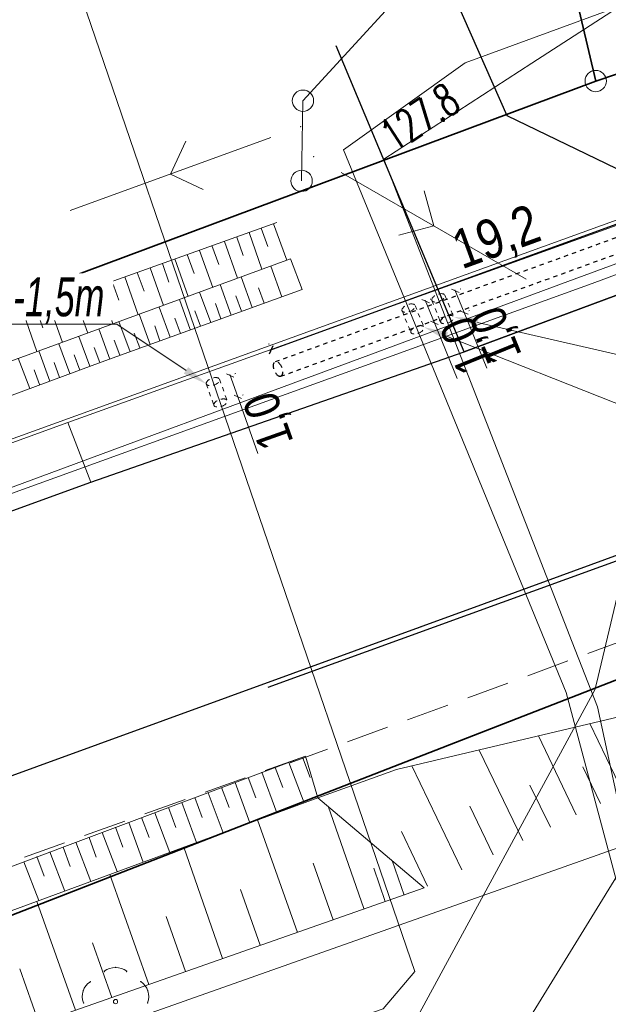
# Model space of a CAD drawing. Header units: metres. Extents: x 0 to 6497944, y 0 to 5963356.
# Tile 161 of 197: x 6497410 to 6497424, y 5963085 to 5963108. Entities that reach past the tile are written whole.
import ezdxf
from ezdxf import colors
from ezdxf.entities.mleader import LeaderData, LeaderLine
from ezdxf.math import Vec2, Vec3

# ---------------------------------------------------------------- set-up
doc = ezdxf.new("R2010")
doc.units = ezdxf.units.M
doc.header["$MEASUREMENT"] = 0
for name, pattern in [('DASHED', [19.05, 12.7, -6.35]), ('HIDDEN', [0.375, 0.25, -0.125]), ('L_0_04', [1.5, 1, -0.5])]:
    doc.linetypes.add(name, pattern=pattern)
doc.layers.get('0').update_dxf_attribs({"color": 8, "linetype": 'CONTINUOUS', "lineweight": 13})
doc.layers.get('DEFPOINTS').update_dxf_attribs({"linetype": 'CONTINUOUS', "lineweight": 0, "true_color": 0xffffff})
for name, color, linetype, lineweight in [('000_INNE__NIEZYDENTYFIKOWANE_', 8, 'CONTINUOUS', 13), ('217_GRANICA_KONTURU_KLASYFIKCYJNEGO', 8, 'CONTINUOUS', 13), ('218_GRANICA_UzYTKU', 8, 'CONTINUOUS', 13), ('219_LINIA_GRANICY', 3, 'CONTINUOUS', 35), ('CHODNIK__POWIERZCHNIA_', 8, 'L_0_04', 13), ('drzewo_lisciaste__punkt_', 8, 'CONTINUOUS', 13), ('E_proj_opisy_ośw.', 7, 'CONTINUOUS', 13), ('E_proj_osłona r.', 140, 'L_0_04', 30), ('E_proj_osłona r. dz._obw. 200', 204, 'L_0_04', 20), ('E_proj_osłona r. dz._opis_obw. 100', 204, 'CONTINUOUS', 9), ('JEZDNIA__POWIERZCHNIA_', 8, 'CONTINUOUS', 25), ('KIERUNEK_LINI_NAPOWIETRZNEJ', 1, 'CONTINUOUS', 13), ('KRAWezNIK__LINIA_', 8, 'CONTINUOUS', 25), ('OGRODZENIE_TRWAlE__LINIA_', 8, 'CONTINUOUS', 13), ('PRZEWoD_ELEKTROENERGETYCZNY__LINIA_', 1, 'CONTINUOUS', 13), ('PRZEWoD_GAZOWY__LINIA_', 54, 'CONTINUOUS', 13), ('PRZEWoD_TELEKOMUNIKACYJNY__LINIA_', 30, 'CONTINUOUS', 13), ('PUNKT_O_OKREsLONEJ_WYSOKOsCI__SIEc_ELEKTROENERGETYCZNA__ATR3', 1, 'CONTINUOUS', 13), ('RURA_OCHRONNA___PRZEWoD_ELEKTROENERGETYCZNY__LINIA_', 1, 'CONTINUOUS', 13), ('SKARPA_NIEUMOCNIONA__POWIERZCHNIA_', 8, 'CONTINUOUS', 13), ('SlUP_laCZONY__LINIA_', 1, 'CONTINUOUS', 13), ('slup_laczony__linia____symbol', 1, 'CONTINUOUS', 13)]:
    doc.layers.add(name, color=color, linetype=linetype, lineweight=lineweight)
doc.layers.add('E_pomocnicza', color=3, linetype='CONTINUOUS', lineweight=13, plot=False)
doc.styles.add('Annotative', font='simplex.shx')
doc.styles.add('Narrow', font='ARIALN.TTF', dxfattribs={"height": 2})
doc.styles.get("Standard").update_dxf_attribs({"font": 'simplex.shx'})
doc.dimstyles.new('wymiary', dxfattribs={"dimtxt": 0.65, "dimasz": 0.25, "dimexe": 0.25, "dimexo": 1, "dimgap": 0.1, "dimtad": 1, "dimzin": 1, "dimtxsty": 'Annotative', "dimblk": 'OBLIQUE', "dimcen": 0.0025, "dimdle": 0.05, "dimadec": 0, "dimazin": 0, "dimtfac": 1, "dimtmove": 0, "dimatfit": 3, "dimldrblk": 'NONE', "dimfxl": 1, "dimarcsym": 0})

# ---------------------------------------------------------------- blocks, each defined once
blk = doc.blocks.new('PNN')
at = {"color": 0, "linetype": 'Continuous', "lineweight": 18, "flags": 128}
for points in [[(5.3, -1.2), (6.5, 0), (5.3, 1.2)], [(1.5, 0), (11.5, 0)]]:
    blk.add_lwpolyline(points, dxfattribs=at)
blk = doc.blocks.new('GRT')
at = {"color": 0, "linetype": 'Continuous', "lineweight": 18}
blk.add_circle((0, 0), 0.5, dxfattribs=at)
blk = doc.blocks.new('_Oblique')
at = {"color": 0, "linetype": 'ByBlock', "lineweight": -2}
blk.add_line((-0.5, -0.5), (0.5, 0.5), dxfattribs=at)
blk = doc.blocks.new('*D85')
at = {"layer": 'DEFPOINTS', "color": 0, "transparency": 16777216}
for p in [(18.708, 4.552), (18.862, 3.784), (0, 0)]:
    blk.add_point(p, dxfattribs=at)
at = {"layer": 'E_pomocnicza', "color": 0, "lineweight": -2, "transparency": 16777216}
for p, q in [((-0.203, 0.758), (18.757, 4.562)), ((18.665, 4.765), (18.659, 4.797)), ((-0.197, 0.98), (-0.203, 1.013))]:
    blk.add_line(p, q, dxfattribs=at)
at = {"layer": 'E_pomocnicza', "color": 0, "lineweight": -2, "transparency": 16777216, "xscale": 0.25, "yscale": 0.25, "zscale": 0.25}
for p, rotation in [((18.708, 4.552), 11.34433258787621), ((-0.154, 0.768), 191.3443325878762)]:
    blk.add_blockref('_Oblique', p, dxfattribs=dict(at, rotation=rotation))
at = {"layer": 'E_pomocnicza', "color": 0, "linetype": 'Continuous', "lineweight": 0, "transparency": 16777216, "insert": (9.08, 3.642), "char_height": 2, "attachment_point": 5, "rotation": 11.3443, "style": 'Narrow'}
blk.add_mtext('{\\H0.75x;19,2}', dxfattribs=at)
blk = doc.blocks.new('_None')
blk = doc.blocks.new('*D73')
at = {"layer": 'DEFPOINTS', "color": 0, "transparency": 16777216}
for p in [(0, 0), (-0.929, -0.273), (-0.708, -1.024)]:
    blk.add_point(p, dxfattribs=at)
at = {"layer": 'E_pomocnicza', "color": 0, "lineweight": -2, "transparency": 16777216}
for p, q in [((0.269, -0.737), (-0.708, -1.024)), ((-0.708, -1.024), (-3.174, -1.749)), ((-0.647, -1.233), (-0.638, -1.264)), ((0.282, -0.959), (0.291, -0.991))]:
    blk.add_line(p, q, dxfattribs=at)
at = {"layer": 'E_pomocnicza', "color": 0, "lineweight": -2, "transparency": 16777216, "xscale": 0.25, "yscale": 0.25, "zscale": 0.25}
for p, rotation in [((0.221, -0.751), 16.38058006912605), ((-0.708, -1.024), 196.380580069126)]:
    blk.add_blockref('_Oblique', p, dxfattribs=dict(at, rotation=rotation))
at = {"layer": 'E_pomocnicza', "color": 0, "linetype": 'Continuous', "lineweight": 0, "transparency": 16777216, "insert": (-1.779, -2.383), "char_height": 2, "attachment_point": 5, "rotation": 16.3806, "style": 'Narrow'}
blk.add_mtext('{\\H0.75x;1,0}', dxfattribs=at)
blk = doc.blocks.new('*D75')
at = {"layer": 'DEFPOINTS', "color": 0, "transparency": 16777216}
for p in [(0, 0), (-0.947, -0.326), (-0.692, -1.066)]:
    blk.add_point(p, dxfattribs=at)
at = {"layer": 'E_pomocnicza', "color": 0, "lineweight": -2, "transparency": 16777216}
for p, q in [((0.302, -0.724), (-0.692, -1.066)), ((-0.692, -1.066), (-3.123, -1.902)), ((0.325, -0.946), (0.336, -0.977)), ((-0.622, -1.271), (-0.611, -1.302))]:
    blk.add_line(p, q, dxfattribs=at)
at = {"layer": 'E_pomocnicza', "color": 0, "lineweight": -2, "transparency": 16777216, "xscale": 0.25, "yscale": 0.25, "zscale": 0.25}
for p, rotation in [((0.255, -0.74), 18.97921850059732), ((-0.692, -1.066), 198.9792185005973)]:
    blk.add_blockref('_Oblique', p, dxfattribs=dict(at, rotation=rotation))
at = {"layer": 'E_pomocnicza', "color": 0, "linetype": 'Continuous', "lineweight": 0, "transparency": 16777216, "insert": (-1.7, -2.472), "char_height": 2, "attachment_point": 5, "rotation": 18.9792, "style": 'Narrow'}
blk.add_mtext('{\\H0.75x;1,0}', dxfattribs=at)
blk = doc.blocks.new('*U84')
at = {"linetype": 'HIDDEN', "ltscale": 0.2}
for p, q in [((-0.059, 0.294), (18.803, 4.078)), ((0.059, -0.294), (18.921, 3.49))]:
    blk.add_line(p, q, dxfattribs=at)
at = {"linetype": 'DASHED', "ltscale": 0.02}
for centre in [(18.862, 3.784), (0, 0)]:
    blk.add_ellipse(centre, major_axis=(0.059, -0.294), ratio=0.5, dxfattribs=at)
at = {"layer": 'E_pomocnicza', "color": 4, "lineweight": 0}
dim = blk.add_aligned_dim(p1=(0, 0), p2=(18.862, 3.784), distance=0.783, text='{\\H0.75x;<>}', dimstyle='wymiary', override={"dimtxt": 1.3, "dimtad": 2, "dimdec": 1, "dimlfac": 1, "dimrnd": 0, "dimtxsty": 'Narrow'}, dxfattribs=at)
dim.commit()
dim.dimension.update_dxf_attribs({"geometry": '*D85', "text_midpoint": (9.08, 3.642)})
blk = doc.blocks.new('*U72')
at = {"linetype": 'HIDDEN', "ltscale": 0.2}
for p, q in [((-0.085, 0.288), (-1.014, 0.015)), ((0.085, -0.288), (-0.845, -0.561))]:
    blk.add_line(p, q, dxfattribs=at)
at = {"linetype": 'DASHED', "ltscale": 0.02}
for centre in [(-0.929, -0.273), (0, 0)]:
    blk.add_ellipse(centre, major_axis=(-0.085, 0.288), ratio=0.5, dxfattribs=at)
at = {"layer": 'E_pomocnicza', "color": 4, "lineweight": 0}
dim = blk.add_aligned_dim(p1=(0, 0), p2=(-0.929, -0.273), distance=0.783, text='{\\H0.75x;<>}', dimstyle='wymiary', override={"dimtxt": 1.3, "dimtad": 2, "dimdec": 1, "dimlfac": 1, "dimrnd": 0, "dimtxsty": 'Narrow'}, dxfattribs=at)
dim.commit()
dim.dimension.update_dxf_attribs({"geometry": '*D73', "text_midpoint": (-1.779, -2.383)})
blk = doc.blocks.new('*U74')
at = {"linetype": 'HIDDEN', "ltscale": 0.2}
for p, q in [((-0.098, 0.284), (-1.045, -0.042)), ((0.098, -0.284), (-0.849, -0.609))]:
    blk.add_line(p, q, dxfattribs=at)
at = {"linetype": 'DASHED', "ltscale": 0.02}
for centre in [(0, 0), (-0.947, -0.326)]:
    blk.add_ellipse(centre, major_axis=(-0.098, 0.284), ratio=0.5, dxfattribs=at)
at = {"layer": 'E_pomocnicza', "color": 4, "lineweight": 0}
dim = blk.add_aligned_dim(p1=(0, 0), p2=(-0.947, -0.326), distance=0.783, text='{\\H0.75x;<>}', dimstyle='wymiary', override={"dimtxt": 1.3, "dimtad": 2, "dimdec": 1, "dimlfac": 1, "dimrnd": 0, "dimtxsty": 'Narrow'}, dxfattribs=at)
dim.commit()
dim.dimension.update_dxf_attribs({"geometry": '*D75', "text_midpoint": (-1.7, -2.472)})

msp = doc.modelspace()

# ---------------------------------------------------------------- linework, layer by layer
at = {"layer": '000_INNE__NIEZYDENTYFIKOWANE_', "flags": 128}
for points in [[(6497415.57, 5963103.22), (6497415.73, 5963102.79)], [(6497415.86, 5963103.32), (6497416.17, 5963102.47)], [(6497415, 5963103.01), (6497415.15, 5963102.58)], [(6497415.29, 5963103.12), (6497415.59, 5963102.26)], [(6497414.42, 5963102.81), (6497414.58, 5963102.37)], [(6497414.71, 5963102.91), (6497415.02, 5963102.05)], [(6497413.84, 5963102.6), (6497414, 5963102.16)], [(6497414.13, 5963102.7), (6497414.44, 5963101.83)], [(6497413.26, 5963102.39), (6497413.41, 5963101.95)], [(6497413.55, 5963102.5), (6497413.86, 5963101.62)], [(6497416.06, 5963101.61), (6497415.8, 5963102.33)], [(6497412.38, 5963102.08), (6497412.69, 5963101.19)], [(6497412.67, 5963102.18), (6497412.83, 5963101.74)], [(6497412.97, 5963102.29), (6497413.28, 5963101.41)], [(6497415.36, 5963101.36), (6497415.1, 5963102.08)], [(6497411.79, 5963101.87), (6497412.1, 5963100.98)], [(6497412.08, 5963101.97), (6497412.24, 5963101.53)], [(6497414.87, 5963101.18), (6497414.61, 5963101.9)], [(6497411.19, 5963101.65), (6497411.51, 5963100.76)], [(6497411.49, 5963101.76), (6497411.65, 5963101.31)], [(6497414.39, 5963101.01), (6497414.13, 5963101.72)], [(6497415.11, 5963101.27), (6497414.98, 5963101.63)], [(6497415.64, 5963101.46), (6497415.51, 5963101.82)], [(6497410.6, 5963101.44), (6497410.92, 5963100.54)], [(6497410.9, 5963101.55), (6497411.06, 5963101.1)], [(6497413.44, 5963100.66), (6497413.18, 5963101.37)], [(6497413.91, 5963100.84), (6497413.66, 5963101.55)], [(6497414.63, 5963101.09), (6497414.5, 5963101.45)], [(6497410, 5963101.23), (6497410.32, 5963100.33)], [(6497410.3, 5963101.33), (6497410.46, 5963100.88)], [(6497412.97, 5963100.49), (6497412.71, 5963101.2)], [(6497414.15, 5963100.92), (6497414.02, 5963101.28)], [(6497412.5, 5963100.32), (6497412.24, 5963101.03)], [(6497413.2, 5963100.58), (6497413.08, 5963100.93)], [(6497413.68, 5963100.75), (6497413.55, 5963101.11)], [(6497411.56, 5963099.98), (6497411.3, 5963100.68)], [(6497412.03, 5963100.15), (6497411.77, 5963100.86)], [(6497412.73, 5963100.41), (6497412.6, 5963100.76)], [(6497411.09, 5963099.81), (6497410.83, 5963100.51)], [(6497412.26, 5963100.24), (6497412.13, 5963100.59)], [(6497410.62, 5963099.63), (6497410.36, 5963100.34)], [(6497411.32, 5963099.89), (6497411.19, 5963100.25)], [(6497411.79, 5963100.07), (6497411.66, 5963100.42)], [(6497410.15, 5963099.46), (6497409.88, 5963100.17)], [(6497410.85, 5963099.72), (6497410.72, 5963100.07)], [(6497410.38, 5963099.55), (6497410.25, 5963099.9)], [(6497424.05, 5963089.98), (6497423.27, 5963091.6)], [(6497422.95, 5963089.46), (6497422.07, 5963091.31)], [(6497421.7, 5963088.86), (6497420.68, 5963090.98)], [(6497416.54, 5963090.81), (6497416.72, 5963090.34)], [(6497415.9, 5963090.57), (6497416.08, 5963090.1)], [(6497416.22, 5963090.69), (6497416.58, 5963089.74)], [(6497420.27, 5963088.17), (6497419.1, 5963090.61)], [(6497423.52, 5963089.73), (6497423.11, 5963090.59)], [(6497415.27, 5963090.34), (6497415.45, 5963089.86)], [(6497415.59, 5963090.46), (6497415.94, 5963089.51)], [(6497414.64, 5963090.1), (6497414.82, 5963089.63)], [(6497414.96, 5963090.22), (6497415.31, 5963089.27)], [(6497422.35, 5963089.17), (6497421.87, 5963090.16)], [(6497414.02, 5963089.87), (6497414.19, 5963089.4)], [(6497414.33, 5963089.98), (6497414.68, 5963089.04)], [(6497413.4, 5963089.63), (6497413.57, 5963089.16)], [(6497413.71, 5963089.75), (6497414.06, 5963088.81)], [(6497417.98, 5963087.26), (6497417.14, 5963089.66)], [(6497421.01, 5963088.52), (6497420.46, 5963089.66)], [(6497412.77, 5963089.4), (6497412.95, 5963088.93)], [(6497413.08, 5963089.51), (6497413.43, 5963088.58)], [(6497412.16, 5963089.17), (6497412.33, 5963088.7)], [(6497412.47, 5963089.28), (6497412.81, 5963088.35)], [(6497416.42, 5963086.7), (6497415.49, 5963089.34)], [(6497411.54, 5963088.93), (6497411.71, 5963088.47)], [(6497411.85, 5963089.05), (6497412.2, 5963088.13)], [(6497419.47, 5963087.79), (6497418.86, 5963089.07)], [(6497410.93, 5963088.7), (6497411.1, 5963088.25)], [(6497411.23, 5963088.82), (6497411.58, 5963087.9)], [(6497414.67, 5963086.09), (6497413.76, 5963088.7)], [(6497410.32, 5963088.48), (6497410.49, 5963088.02)], [(6497410.62, 5963088.59), (6497410.97, 5963087.67)], [(6497410.01, 5963088.36), (6497410.36, 5963087.45)], [(6497417.26, 5963087), (6497416.79, 5963088.33)], [(6497418.48, 5963087.43), (6497418.21, 5963088.21)], [(6497418.92, 5963087.58), (6497418.64, 5963088.39)], [(6497412.94, 5963085.48), (6497412.03, 5963088.06)], [(6497415.55, 5963086.4), (6497415.09, 5963087.71)], [(6497411.22, 5963084.88), (6497410.32, 5963087.43)], [(6497413.8, 5963085.79), (6497413.35, 5963087.08)], [(6497412.07, 5963085.18), (6497411.62, 5963086.46)], [(6497410.36, 5963084.58), (6497409.92, 5963085.85)]]:
    msp.add_lwpolyline(points, dxfattribs=at)
at = {"layer": '217_GRANICA_KONTURU_KLASYFIKCYJNEGO', "flags": 128}
for points in [[(6497423.41, 5963106.67), (6497418.17, 5963128.91)], [(6497342.39, 5963076.41), (6497423.41, 5963106.67)], [(6497425.44, 5963093.23), (6497372.92, 5963072.77)]]:
    msp.add_lwpolyline(points, dxfattribs=at)
at = {"layer": '218_GRANICA_UzYTKU', "flags": 128}
for points in [[(6497423.41, 5963106.67), (6497520.33, 5963139.57)], [(6497418.17, 5963128.91), (6497423.41, 5963106.67)], [(6497342.39, 5963076.41), (6497423.41, 5963106.67)], [(6497372.92, 5963072.77), (6497425.44, 5963093.23)]]:
    msp.add_lwpolyline(points, dxfattribs=at)
at = {"layer": '219_LINIA_GRANICY', "flags": 128}
for points in [[(6497520.33, 5963139.57), (6497423.41, 5963106.67)], [(6497423.41, 5963106.67), (6497418.17, 5963128.91)], [(6497423.41, 5963106.67), (6497342.39, 5963076.41)], [(6497343.42, 5963061.28), (6497425.44, 5963093.23)]]:
    msp.add_lwpolyline(points, dxfattribs=at)
at = {"layer": 'CHODNIK__POWIERZCHNIA_', "flags": 128}
for points in [[(6497659.73, 5963178.79), (6497626.22, 5963166.67), (6497599.54, 5963157.17), (6497532.19, 5963132.88), (6497471.58, 5963110.99), (6497416.25, 5963090.68)], [(6497416.61, 5963090.84), (6497406.21, 5963087.09), (6497383.87, 5963079.12), (6497365.67, 5963072.48), (6497348.08, 5963065.95), (6497341.42, 5963063.65), (6497336.72, 5963061.9), (6497328.2, 5963058.94), (6497320.42, 5963056.12), (6497307.78, 5963052.94), (6497288.44, 5963048.12), (6497270.47, 5963045.21), (6497267.4, 5963044.84), (6497259.42, 5963044.17), (6497252.1, 5963043.54), (6497245.72, 5963043.21), (6497232.8, 5963042.6), (6497224.86, 5963042.8), (6497211.02, 5963043.54), (6497201.74, 5963044.35), (6497197.15, 5963045.02), (6497193.3, 5963045.62), (6497193.66, 5963047.24), (6497198.88, 5963046.11), (6497200.71, 5963045.93), (6497215.35, 5963045.11), (6497237.57, 5963044.4), (6497245.86, 5963044.71), (6497250.99, 5963045.15), (6497270.38, 5963046.97), (6497289.33, 5963050.32), (6497307.6, 5963054.69), (6497322.17, 5963058.51), (6497327.62, 5963060.58), (6497335.93, 5963063.44), (6497340.19, 5963065.02), (6497347.45, 5963067.64), (6497364.96, 5963074.06), (6497383.23, 5963080.72), (6497420.8, 5963094.41)]]:
    msp.add_lwpolyline(points, dxfattribs=at)
at = {"layer": 'DEFPOINTS', "linetype": 'Continuous'}
for points in [[(6497643.11, 5963182.806), (6497596.147, 5963165.645), (6497596.241, 5963165.389), (6497596.147, 5963165.645), (6497549.184, 5963148.484), (6497549.082, 5963148.773), (6497549.158, 5963148.559), (6497502.108, 5963131.637), (6497502.226, 5963131.325), (6497502.108, 5963131.637), (6497455.059, 5963114.716), (6497455.213, 5963114.328), (6497455.059, 5963114.716), (6497408.055, 5963097.666), (6497408.251, 5963097.232), (6497408.055, 5963097.666), (6497361.052, 5963080.616), (6497361.06, 5963080.618), (6497361.058, 5963080.618), (6497313.974, 5963063.795), (6497313.777, 5963064.34), (6497313.974, 5963063.795), (6497264.99, 5963053.548)], [(6497566.135, 5963154.547), (6497553.426, 5963150.07), (6497543.642, 5963146.606), (6497529.484, 5963141.529), (6497512.629, 5963135.269), (6497489.259, 5963126.409), (6497478.599, 5963122.729), (6497468.009, 5963119.059), (6497449.519, 5963112.439), (6497435.699, 5963107.429), (6497426.829, 5963104.339), (6497411.039, 5963098.659), (6497391.115, 5963091.415), (6497364.649, 5963081.724), (6497341.305, 5963073.243), (6497324.879, 5963067.374), (6497317.094, 5963064.719), (6497303.054, 5963060.942), (6497292.628, 5963058.63), (6497281.118, 5963056.345)], [(6497411.58, 5963097.26), (6497411.039, 5963098.659)]]:
    msp.add_lwpolyline(points, dxfattribs=at)
at = {"layer": 'drzewo_lisciaste__punkt_'}
msp.add_circle((6497412.16, 5963085.08), 0.05, dxfattribs=at)
for centre, radius, start, end in [((6497412.157, 5963085.424), 0.456, 53.6895, 125.7315), ((6497411.786, 5963085.199), 0.408, 121.6684, 201.5252), ((6497412.527, 5963085.204), 0.412, 338.1064, 57.119)]:
    msp.add_arc(centre, radius, start, end, dxfattribs=at)
for p in [(6497411.9, 5963085.78), (6497412.16, 5963085.88), (6497412.42, 5963085.78), (6497411.57, 5963085.55), (6497412.75, 5963085.55), (6497411.4, 5963085.33), (6497412.92, 5963085.33), (6497411.41, 5963085.05), (6497412.91, 5963085.05)]:
    msp.add_point(p, dxfattribs=at)
at = {"layer": 'JEZDNIA__POWIERZCHNIA_', "flags": 128}
for points in [[(6497598.76, 5963158.58), (6497531.74, 5963134.36), (6497471, 5963112.52), (6497465.43, 5963110.5), (6497459.68, 5963108.41), (6497447.39, 5963104.14), (6497420.8, 5963094.41), (6497383.23, 5963080.72), (6497364.96, 5963074.06), (6497347.45, 5963067.64), (6497340.19, 5963065.02), (6497335.93, 5963063.44), (6497327.62, 5963060.58), (6497322.17, 5963058.51), (6497307.6, 5963054.69), (6497289.33, 5963050.32), (6497270.38, 5963046.97)], [(6497276.78, 5963054.1), (6497286, 5963055.64), (6497291.06, 5963056.7), (6497315.76, 5963062.79), (6497319.51, 5963063.85), (6497331.33, 5963068.1), (6497351.75, 5963075.37), (6497378.63, 5963085.28), (6497411.58, 5963097.26), (6497420.33, 5963100.32), (6497427.37, 5963102.94), (6497436.24, 5963106.03), (6497463.88, 5963116.05), (6497468.55, 5963117.66), (6497479.14, 5963121.33), (6497489.8, 5963125.01), (6497503.08, 5963129.84), (6497513.17, 5963133.87), (6497525.68, 5963138.53), (6497534.37, 5963141.73), (6497562, 5963151.52), (6497567.42, 5963153.38)], [(6497411.71, 5963126.38), (6497420.13, 5963108.57), (6497421.33, 5963105.86), (6497427.37, 5963102.94), (6497420.33, 5963100.32), (6497417.33, 5963107.5)]]:
    msp.add_lwpolyline(points, dxfattribs=at)
at = {"layer": 'KIERUNEK_LINI_NAPOWIETRZNEJ'}
for p in [(6497416.5, 5963105.6), (6497416.8, 5963104.9)]:
    msp.add_point(p, dxfattribs=at)
at = {"layer": 'KRAWezNIK__LINIA_', "flags": 128}
msp.add_lwpolyline([(6497471, 5963112.52), (6497415.73, 5963092.45)], dxfattribs=at)
at = {"layer": 'OGRODZENIE_TRWAlE__LINIA_', "flags": 128}
msp.add_lwpolyline([(6497425.9, 5963089.38), (6497378.41, 5963072.58)], dxfattribs=at)
at = {"layer": 'PRZEWoD_ELEKTROENERGETYCZNY__LINIA_', "flags": 128}
for points in [[(6497487.45, 5963156.14), (6497489.85, 5963140.11), (6497477.09, 5963135.33), (6497465.18, 5963130.88), (6497457.06, 5963127.84), (6497447.51, 5963124.47), (6497428.41, 5963117.7), (6497428.38, 5963117.54), (6497426.62, 5963106.69), (6497425.35, 5963100.64), (6497423.43, 5963092.54), (6497423.39, 5963092.39), (6497419.09, 5963084.45), (6497394.13, 5963075.26), (6497377.5, 5963069.25), (6497359.4, 5963063.1), (6497344.68, 5963058.25), (6497337.97, 5963056.06), (6497319.61, 5963049.11), (6497313.85, 5963046.98), (6497305.53, 5963044.47), (6497298.28, 5963042.49), (6497271.23, 5963037.68)], [(6497567.54, 5963154.8), (6497546.81, 5963147.29), (6497514.51, 5963135.67), (6497478.38, 5963122.73), (6497451.64, 5963112.61), (6497422.76, 5963101.97), (6497404.73, 5963095.29), (6497390.36, 5963090.35), (6497350.61, 5963076.26), (6497322.24, 5963066.53), (6497305.6, 5963061.28), (6497303.77, 5963060.75), (6497301.79, 5963060.09), (6497289.9, 5963057.19), (6497278.11, 5963055.46)], [(6497486.85, 5963134.14), (6497489.83, 5963133.98), (6497489.84, 5963134.39), (6497491.12, 5963135.66), (6497490.96, 5963137.82), (6497477.64, 5963133.07), (6497444.82, 5963122.94), (6497428.73, 5963117.78), (6497411.52, 5963111.48), (6497410.88, 5963110.06), (6497419.17, 5963085.79), (6497418.43, 5963084.91), (6497368.11, 5963067.51), (6497326.52, 5963052.82), (6497303.09, 5963044.9), (6497255.44, 5963037.56), (6497250.69, 5963036.83), (6497248.79, 5963035.15), (6497247.28, 5963029.41), (6497246.67, 5963025.67), (6497246.14, 5963022.99)], [(6497486.85, 5963134.14), (6497486.84, 5963134.49), (6497467.01, 5963127.59), (6497425.64, 5963109.51), (6497421.91, 5963107.09), (6497418.45, 5963104.84), (6497419.94, 5963101.01), (6497422.86, 5963093.51), (6497423.45, 5963091.99), (6497430.25, 5963060.57), (6497393.49, 5963047.41)], [(6497486.85, 5963134.14), (6497482.7, 5963129.86), (6497458.38, 5963121.49), (6497436.52, 5963113.03), (6497420.35, 5963107.1), (6497417.5, 5963105.06), (6497422.72, 5963092.33), (6497428.65, 5963070.07), (6497429.47, 5963066.34), (6497431.37, 5963060.99)], [(6497416.55, 5963106.21), (6497423.06, 5963113.31), (6497420.25, 5963116.01), (6497423.04, 5963119.93)]]:
    msp.add_lwpolyline(points, dxfattribs=at)
at = {"layer": 'PRZEWoD_GAZOWY__LINIA_', "flags": 128}
msp.add_lwpolyline([(6497467.27, 5963118.39), (6497444.19, 5963109.69), (6497423.33, 5963101.92), (6497402.46, 5963094.37), (6497384.8, 5963088.22), (6497372.06, 5963083.69), (6497351.77, 5963076.54), (6497343.1, 5963073.52), (6497336.35, 5963071.21), (6497322.22, 5963066.33), (6497303.83, 5963060.49), (6497289.79, 5963057.02), (6497279.18, 5963055.46), (6497276.89, 5963055.16), (6497269.84, 5963054.34), (6497267.44, 5963054.07), (6497267.44, 5963053.9), (6497267.42, 5963053.17)], dxfattribs=at)
at = {"layer": 'PRZEWoD_TELEKOMUNIKACYJNY__LINIA_', "flags": 128}
msp.add_lwpolyline([(6497261.71, 5963034.62), (6497300.12, 5963040.13), (6497313.75, 5963042.01), (6497359.93, 5963058.92), (6497407.54, 5963075.77), (6497418.86, 5963079.81), (6497425.22, 5963090.16), (6497463.74, 5963104.76)], dxfattribs=at)
at = {"layer": 'RURA_OCHRONNA___PRZEWoD_ELEKTROENERGETYCZNY__LINIA_', "flags": 128}
for points in [[(6497428.38, 5963117.54), (6497426.62, 5963106.69), (6497425.35, 5963100.64), (6497423.43, 5963092.54)], [(6497421.91, 5963107.09), (6497418.45, 5963104.84)], [(6497422.86, 5963093.51), (6497419.94, 5963101.01)]]:
    msp.add_lwpolyline(points, dxfattribs=at)
at = {"layer": 'SKARPA_NIEUMOCNIONA__POWIERZCHNIA_', "flags": 128}
for points in [[(6497419.39, 5963087.75), (6497416.9, 5963089.86), (6497418.74, 5963090.52), (6497425.17, 5963092.05), (6497438.12, 5963098.12), (6497459.23, 5963106.49), (6497458.85, 5963104.37), (6497452.33, 5963101.83), (6497441.43, 5963097.58), (6497425.93, 5963090.88)], [(6497416.26, 5963102.5), (6497408.01, 5963099.48), (6497398.85, 5963096.11), (6497381.25, 5963089.5), (6497380.78, 5963090.78), (6497391.63, 5963094.7), (6497409.06, 5963100.89), (6497415.94, 5963103.35)], [(6497416.26, 5963102.5), (6497416.53, 5963101.78), (6497411.82, 5963100.08), (6497391.18, 5963092.42), (6497372.17, 5963085.38), (6497348.5, 5963076.5), (6497326.11, 5963068.48), (6497318.16, 5963065.69), (6497307.39, 5963062.54), (6497298.8, 5963060.5), (6497287.81, 5963057.86), (6497272.88, 5963055.46)], [(6497348.26, 5963065.46), (6497365.89, 5963072.08), (6497384.07, 5963078.61), (6497416.61, 5963090.84), (6497416.9, 5963089.86), (6497400.68, 5963083.88), (6497384.54, 5963077.6), (6497366.23, 5963070.85), (6497348.59, 5963064.46)], [(6497416.9, 5963089.86), (6497419.39, 5963087.75), (6497399.79, 5963080.86), (6497385.62, 5963075.24), (6497378.36, 5963072.63), (6497367.01, 5963068.54), (6497349.33, 5963062.2), (6497348.59, 5963064.46), (6497366.23, 5963070.85), (6497384.54, 5963077.6), (6497400.68, 5963083.88)]]:
    msp.add_lwpolyline(points, dxfattribs=at)
at = {"layer": 'SlUP_laCZONY__LINIA_', "flags": 128}
msp.add_lwpolyline([(6497416.52, 5963104.33), (6497416.55, 5963106.21)], dxfattribs=at)
msp.add_lwpolyline([(6497416.52, 5963104.33), (6497416.55, 5963106.21)], dxfattribs=at)
at = {"layer": 'slup_laczony__linia____symbol'}
for centre in [(6497416.55, 5963106.21), (6497416.52, 5963104.33)]:
    msp.add_circle(centre, 0.25, dxfattribs=at)

# ---------------------------------------------------------------- block references
at = {"xscale": 0.5, "yscale": 0.5, "zscale": 0.5}
msp.add_blockref('GRT', (6497423.41, 5963106.67), dxfattribs=at)
at = {"layer": 'E_proj_osłona r.', "xscale": 0.6096, "yscale": 0.6096, "zscale": 0.6096, "rotation": 8.69802367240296}
msp.add_blockref('*U84', (6497415.967, 5963099.918), dxfattribs=at)
at = {"layer": 'E_proj_osłona r. dz._obw. 200', "xscale": 0.54864, "yscale": 0.54864, "zscale": 0.54864, "rotation": 93.20070666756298}
for name, p in [('*U74', (6497419.724, 5963101.586)), ('*U74', (6497419.026, 5963101.345)), ('*U72', (6497414.442, 5963099.621))]:
    msp.add_blockref(name, p, dxfattribs=at)
at = {"layer": 'KIERUNEK_LINI_NAPOWIETRZNEJ', "xscale": 0.5, "yscale": 0.5, "zscale": 0.5}
for p, rotation in [((6497416.5, 5963105.6), 200), ((6497416.8, 5963104.9), 329.9999999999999)]:
    msp.add_blockref('PNN', p, dxfattribs=dict(at, rotation=rotation))

# ---------------------------------------------------------------- texts
at = {"layer": 'PUNKT_O_OKREsLONEJ_WYSOKOsCI__SIEc_ELEKTROENERGETYCZNA__ATR3', "width": 0.66}
msp.add_text('127.8', height=0.75, rotation=33, dxfattribs=at).set_placement((6497418.69, 5963104.99))

# ---------------------------------------------------------------- next in the draw order: leaders
at = {"layer": 'E_proj_osłona r. dz._opis_obw. 100'}
ml = msp.add_multileader_mtext('Standard', dxfattribs=at)
ml.set_content('\\fArial Narrow|b0|i1|c238|p34;\\W0.8;A58PS -1,5m ', color=256, style='Narrow')
ml.set_leader_properties(color=256, linetype='CONTINUOUS', lineweight=-1)
ml.build(insert=Vec2(0, 0))
ml.multileader.update_dxf_attribs({"has_dogleg": 0, "text_left_attachment_type": 6, "text_right_attachment_type": 6, "dogleg_length": 0.274, "arrow_head_size": 0.572})
ctx = ml.context
ctx.base_point, ctx.char_height, ctx.arrow_head_size, ctx.landing_gap_size, ctx.plane_origin = Vec3(6497406.624, 5963100.969), 0.9144, 0.572, 0.3, Vec3(6497433.051, 5963103.018)
ctx.left_attachment, ctx.right_attachment, ctx.text_align_type = 6, 6, 1
notes = []
notes.append((ctx, [(0, (1, 1, 0), (6497412.468, 5963100.969), (-1, 0), 0.274, [(0, [(6497414.287, 5963099.567)], 0, [])])]))
ctx.mtext.insert, ctx.mtext.alignment, ctx.mtext.line_spacing_factor, ctx.mtext.line_spacing_style = Vec3(6497409.409, 5963102.068), 2, 0.9, 2
ctx.mtext.has_bg_fill, ctx.mtext.bg_color, ctx.mtext.bg_scale_factor, ctx.mtext.bg_transparency, ctx.mtext.use_window_bg_color = 1, -1073741824, 1.1, 0, 1
ml = msp.add_multileader_mtext('Standard', dxfattribs=at)
ml.set_content('\\fArial Narrow|b0|i1|c238|p34;\\W0.8;A58PS -1,5m ', color=256, style='Narrow')
ml.set_leader_properties(color=256, linetype='CONTINUOUS', lineweight=-1)
ml.build(insert=Vec2(0, 0))
ml.multileader.update_dxf_attribs({"has_dogleg": 0, "text_left_attachment_type": 6, "text_right_attachment_type": 6, "dogleg_length": 0.274, "arrow_head_size": 0.572})
ctx = ml.context
ctx.base_point, ctx.char_height, ctx.arrow_head_size, ctx.landing_gap_size, ctx.plane_origin = Vec3(6497426.051, 5963099.767), 0.9144, 0.572, 0.3, Vec3(6497454.017, 5963102.447)
ctx.left_attachment, ctx.right_attachment, ctx.text_align_type = 6, 6, 1
notes.append((ctx, [(0, (1, 1, 0), (6497425.777, 5963099.767), (1, 0), 0.274, [(0, [(6497420.084, 5963101.139)], 0, [])])]))
ctx.mtext.insert, ctx.mtext.alignment, ctx.mtext.line_spacing_factor, ctx.mtext.line_spacing_style = Vec3(6497428.836, 5963100.866), 2, 0.9, 2
ctx.mtext.has_bg_fill, ctx.mtext.bg_color, ctx.mtext.bg_scale_factor, ctx.mtext.bg_transparency, ctx.mtext.use_window_bg_color = 1, -1073741824, 1.1, 0, 1
for ctx, leaders in notes:
    for number, flags, end, landing, length, lines in leaders:
        leader = LeaderData()
        leader.index, (leader.has_last_leader_line, leader.has_dogleg_vector, leader.attachment_direction) = number, flags
        leader.last_leader_point, leader.dogleg_vector, leader.dogleg_length = Vec3(end), Vec3(landing), length
        for number, points, colour, breaks in lines:
            line = LeaderLine()
            line.index, line.vertices, line.color, line.breaks = number, Vec3.list(points), colors.encode_raw_color(colour), breaks
            leader.lines.append(line)
        ctx.leaders.append(leader)

# ---------------------------------------------------------------- next in the draw order: leaders
ml = msp.add_multileader_mtext('Standard', dxfattribs=at)
ml.set_content('\\fArial Narrow|b0|i1|c238|p34;\\W0.8;A58PS -1,5m ', color=256, style='Narrow')
ml.set_leader_properties(color=256, linetype='CONTINUOUS', lineweight=-1)
ml.build(insert=Vec2(0, 0))
ml.multileader.update_dxf_attribs({"has_dogleg": 0, "text_left_attachment_type": 6, "text_right_attachment_type": 6, "dogleg_length": 0.274, "arrow_head_size": 0.572})
ctx = ml.context
ctx.base_point, ctx.char_height, ctx.arrow_head_size, ctx.landing_gap_size, ctx.plane_origin = Vec3(6497425.594, 5963098.434), 0.9144, 0.572, 0.3, Vec3(6497453.5, 5963100.266)
ctx.left_attachment, ctx.right_attachment, ctx.text_align_type = 6, 6, 1
notes = []
notes.append((ctx, [(0, (1, 1, 0), (6497425.32, 5963098.434), (1, 0), 0.274, [(0, [(6497419.386, 5963100.899)], 0, [])])]))
ctx.mtext.insert, ctx.mtext.alignment, ctx.mtext.line_spacing_factor, ctx.mtext.line_spacing_style = Vec3(6497428.379, 5963099.533), 2, 0.9, 2
ctx.mtext.has_bg_fill, ctx.mtext.bg_color, ctx.mtext.bg_scale_factor, ctx.mtext.bg_transparency, ctx.mtext.use_window_bg_color = 1, -1073741824, 1.1, 0, 1
for ctx, leaders in notes:
    for number, flags, end, landing, length, lines in leaders:
        leader = LeaderData()
        leader.index, (leader.has_last_leader_line, leader.has_dogleg_vector, leader.attachment_direction) = number, flags
        leader.last_leader_point, leader.dogleg_vector, leader.dogleg_length = Vec3(end), Vec3(landing), length
        for number, points, colour, breaks in lines:
            line = LeaderLine()
            line.index, line.vertices, line.color, line.breaks = number, Vec3.list(points), colors.encode_raw_color(colour), breaks
            leader.lines.append(line)
        ctx.leaders.append(leader)

# ---------------------------------------------------------------- next in the draw order: leaders
at = {"layer": 'E_proj_opisy_ośw.', "color": 10}
ml = msp.add_multileader_mtext('Standard', dxfattribs=at)
ml.set_content('\\A1;LT 105', color=10, style='Narrow')
ml.set_leader_properties(color=256)
ml.set_arrow_properties(name='NONE')
ml.build(insert=Vec2(0, 0))
ml.multileader.update_dxf_attribs({"leader_type": 0, "has_dogleg": 0, "has_text_frame": 1, "text_left_attachment_type": 3, "dogleg_length": 0.36, "arrow_head_size": 0, "scale": 0.7})
ctx = ml.context
ctx.base_point, ctx.scale, ctx.char_height, ctx.arrow_head_size, ctx.landing_gap_size, ctx.plane_origin = Vec3(6497449.294, 5963117.11), 0.7, 1.2, 0, 0.42, Vec3(6498299.656, 5963013.346)
ctx.left_attachment = 3
notes = []
notes.append((ctx, [(0, (0, 0, 0), (0, 0), (1, 0), 1, [])]))
ctx.mtext.insert, ctx.mtext.line_spacing_factor, ctx.mtext.flow_direction = Vec3(6497449.714, 5963117.725), 0.266667, 5
ctx.mtext.has_bg_fill, ctx.mtext.bg_color, ctx.mtext.bg_scale_factor, ctx.mtext.bg_transparency, ctx.mtext.use_window_bg_color = 1, -1073741824, 1.5, 0, 1
for ctx, leaders in notes:
    for number, flags, end, landing, length, lines in leaders:
        leader = LeaderData()
        leader.index, (leader.has_last_leader_line, leader.has_dogleg_vector, leader.attachment_direction) = number, flags
        leader.last_leader_point, leader.dogleg_vector, leader.dogleg_length = Vec3(end), Vec3(landing), length
        for number, points, colour, breaks in lines:
            line = LeaderLine()
            line.index, line.vertices, line.color, line.breaks = number, Vec3.list(points), colors.encode_raw_color(colour), breaks
            leader.lines.append(line)
        ctx.leaders.append(leader)

# ---------------------------------------------------------------- next in the draw order: leaders
ml = msp.add_multileader_mtext('Standard', dxfattribs=at)
ml.set_content('\\A1;LT 106', color=10, style='Narrow')
ml.set_leader_properties(color=256)
ml.set_arrow_properties(name='NONE')
ml.build(insert=Vec2(0, 0))
ml.multileader.update_dxf_attribs({"leader_type": 0, "has_dogleg": 0, "has_text_frame": 1, "text_left_attachment_type": 3, "dogleg_length": 0.36, "arrow_head_size": 0, "scale": 0.7})
ctx = ml.context
ctx.base_point, ctx.scale, ctx.char_height, ctx.arrow_head_size, ctx.landing_gap_size, ctx.plane_origin = Vec3(6497496.217, 5963133.926), 0.7, 1.2, 0, 0.42, Vec3(6498346.9, 5963029.932)
ctx.left_attachment = 3
notes = []
notes.append((ctx, [(0, (0, 0, 0), (0, 0), (1, 0), 1, [])]))
ctx.mtext.insert, ctx.mtext.line_spacing_factor, ctx.mtext.flow_direction = Vec3(6497496.637, 5963134.541), 0.266667, 5
ctx.mtext.has_bg_fill, ctx.mtext.bg_color, ctx.mtext.bg_scale_factor, ctx.mtext.bg_transparency, ctx.mtext.use_window_bg_color = 1, -1073741824, 1.5, 0, 1
for ctx, leaders in notes:
    for number, flags, end, landing, length, lines in leaders:
        leader = LeaderData()
        leader.index, (leader.has_last_leader_line, leader.has_dogleg_vector, leader.attachment_direction) = number, flags
        leader.last_leader_point, leader.dogleg_vector, leader.dogleg_length = Vec3(end), Vec3(landing), length
        for number, points, colour, breaks in lines:
            line = LeaderLine()
            line.index, line.vertices, line.color, line.breaks = number, Vec3.list(points), colors.encode_raw_color(colour), breaks
            leader.lines.append(line)
        ctx.leaders.append(leader)

# ---------------------------------------------------------------- next in the draw order: leaders
ml = msp.add_multileader_mtext('Standard', dxfattribs=at)
ml.set_content('\\A1;LT 107', color=10, style='Narrow')
ml.set_leader_properties(color=256)
ml.set_arrow_properties(name='NONE')
ml.build(insert=Vec2(0, 0))
ml.multileader.update_dxf_attribs({"leader_type": 0, "has_dogleg": 0, "has_text_frame": 1, "text_left_attachment_type": 3, "dogleg_length": 0.36, "arrow_head_size": 0, "scale": 0.7})
ctx = ml.context
ctx.base_point, ctx.scale, ctx.char_height, ctx.arrow_head_size, ctx.landing_gap_size, ctx.plane_origin = Vec3(6497543.374, 5963150.847), 0.7, 1.2, 0, 0.42, Vec3(6498393.784, 5963047.096)
ctx.left_attachment = 3
notes = []
notes.append((ctx, [(0, (0, 0, 0), (0, 0), (1, 0), 1, [])]))
ctx.mtext.insert, ctx.mtext.line_spacing_factor, ctx.mtext.flow_direction = Vec3(6497543.794, 5963151.462), 0.266667, 5
ctx.mtext.has_bg_fill, ctx.mtext.bg_color, ctx.mtext.bg_scale_factor, ctx.mtext.bg_transparency, ctx.mtext.use_window_bg_color = 1, -1073741824, 1.5, 0, 1
for ctx, leaders in notes:
    for number, flags, end, landing, length, lines in leaders:
        leader = LeaderData()
        leader.index, (leader.has_last_leader_line, leader.has_dogleg_vector, leader.attachment_direction) = number, flags
        leader.last_leader_point, leader.dogleg_vector, leader.dogleg_length = Vec3(end), Vec3(landing), length
        for number, points, colour, breaks in lines:
            line = LeaderLine()
            line.index, line.vertices, line.color, line.breaks = number, Vec3.list(points), colors.encode_raw_color(colour), breaks
            leader.lines.append(line)
        ctx.leaders.append(leader)

# ---------------------------------------------------------------- next in the draw order: leaders
ml = msp.add_multileader_mtext('Standard', dxfattribs=at)
ml.set_content('\\A1;LT 108', color=10, style='Narrow')
ml.set_leader_properties(color=256)
ml.set_arrow_properties(name='NONE')
ml.build(insert=Vec2(0, 0))
ml.multileader.update_dxf_attribs({"leader_type": 0, "has_dogleg": 0, "has_text_frame": 1, "text_left_attachment_type": 3, "dogleg_length": 0.36, "arrow_head_size": 0, "scale": 0.7})
ctx = ml.context
ctx.base_point, ctx.scale, ctx.char_height, ctx.arrow_head_size, ctx.landing_gap_size, ctx.plane_origin = Vec3(6497590.207, 5963168.082), 0.7, 1.2, 0, 0.42, Vec3(6498440.769, 5963064.192)
ctx.left_attachment = 3
notes = []
notes.append((ctx, [(0, (0, 0, 0), (0, 0), (1, 0), 1, [])]))
ctx.mtext.insert, ctx.mtext.line_spacing_factor, ctx.mtext.flow_direction = Vec3(6497590.627, 5963168.697), 0.266667, 5
ctx.mtext.has_bg_fill, ctx.mtext.bg_color, ctx.mtext.bg_scale_factor, ctx.mtext.bg_transparency, ctx.mtext.use_window_bg_color = 1, -1073741824, 1.5, 0, 1
for ctx, leaders in notes:
    for number, flags, end, landing, length, lines in leaders:
        leader = LeaderData()
        leader.index, (leader.has_last_leader_line, leader.has_dogleg_vector, leader.attachment_direction) = number, flags
        leader.last_leader_point, leader.dogleg_vector, leader.dogleg_length = Vec3(end), Vec3(landing), length
        for number, points, colour, breaks in lines:
            line = LeaderLine()
            line.index, line.vertices, line.color, line.breaks = number, Vec3.list(points), colors.encode_raw_color(colour), breaks
            leader.lines.append(line)
        ctx.leaders.append(leader)

# ---------------------------------------------------------------- next in the draw order: leaders
ml = msp.add_multileader_mtext('Standard', dxfattribs=at)
ml.set_content('\\A1;LT 109', color=10, style='Narrow')
ml.set_leader_properties(color=256)
ml.set_arrow_properties(name='NONE')
ml.build(insert=Vec2(0, 0))
ml.multileader.update_dxf_attribs({"leader_type": 0, "has_dogleg": 0, "has_text_frame": 1, "text_left_attachment_type": 3, "dogleg_length": 0.36, "arrow_head_size": 0, "scale": 0.7})
ctx = ml.context
ctx.base_point, ctx.scale, ctx.char_height, ctx.arrow_head_size, ctx.landing_gap_size, ctx.plane_origin = Vec3(6497636.957, 5963185.464), 0.7, 1.2, 0, 0.42, Vec3(6498487.931, 5963080.837)
ctx.left_attachment = 3
notes = []
notes.append((ctx, [(0, (0, 0, 0), (0, 0), (1, 0), 1, [])]))
ctx.mtext.insert, ctx.mtext.line_spacing_factor, ctx.mtext.flow_direction = Vec3(6497637.377, 5963186.079), 0.266667, 5
ctx.mtext.has_bg_fill, ctx.mtext.bg_color, ctx.mtext.bg_scale_factor, ctx.mtext.bg_transparency, ctx.mtext.use_window_bg_color = 1, -1073741824, 1.5, 0, 1
for ctx, leaders in notes:
    for number, flags, end, landing, length, lines in leaders:
        leader = LeaderData()
        leader.index, (leader.has_last_leader_line, leader.has_dogleg_vector, leader.attachment_direction) = number, flags
        leader.last_leader_point, leader.dogleg_vector, leader.dogleg_length = Vec3(end), Vec3(landing), length
        for number, points, colour, breaks in lines:
            line = LeaderLine()
            line.index, line.vertices, line.color, line.breaks = number, Vec3.list(points), colors.encode_raw_color(colour), breaks
            leader.lines.append(line)
        ctx.leaders.append(leader)

# ---------------------------------------------------------------- next in the draw order: leaders
ml = msp.add_multileader_mtext('Standard', dxfattribs=at)
ml.set_content('\\A1;LT 110', color=10, style='Narrow')
ml.set_leader_properties(color=256)
ml.set_arrow_properties(name='NONE')
ml.build(insert=Vec2(0, 0))
ml.multileader.update_dxf_attribs({"leader_type": 0, "has_dogleg": 0, "has_text_frame": 1, "text_left_attachment_type": 3, "dogleg_length": 0.36, "arrow_head_size": 0, "scale": 0.7})
ctx = ml.context
ctx.base_point, ctx.scale, ctx.char_height, ctx.arrow_head_size, ctx.landing_gap_size, ctx.plane_origin = Vec3(6497684.163, 5963202.624), 0.7, 1.2, 0, 0.42, Vec3(6498534.844, 5963098.192)
ctx.left_attachment = 3
notes = []
notes.append((ctx, [(0, (0, 0, 0), (0, 0), (1, 0), 1, [])]))
ctx.mtext.insert, ctx.mtext.line_spacing_factor, ctx.mtext.flow_direction = Vec3(6497684.583, 5963203.239), 0.266667, 5
ctx.mtext.has_bg_fill, ctx.mtext.bg_color, ctx.mtext.bg_scale_factor, ctx.mtext.bg_transparency, ctx.mtext.use_window_bg_color = 1, -1073741824, 1.5, 0, 1
for ctx, leaders in notes:
    for number, flags, end, landing, length, lines in leaders:
        leader = LeaderData()
        leader.index, (leader.has_last_leader_line, leader.has_dogleg_vector, leader.attachment_direction) = number, flags
        leader.last_leader_point, leader.dogleg_vector, leader.dogleg_length = Vec3(end), Vec3(landing), length
        for number, points, colour, breaks in lines:
            line = LeaderLine()
            line.index, line.vertices, line.color, line.breaks = number, Vec3.list(points), colors.encode_raw_color(colour), breaks
            leader.lines.append(line)
        ctx.leaders.append(leader)

doc.saveas('drawing.dxf')
